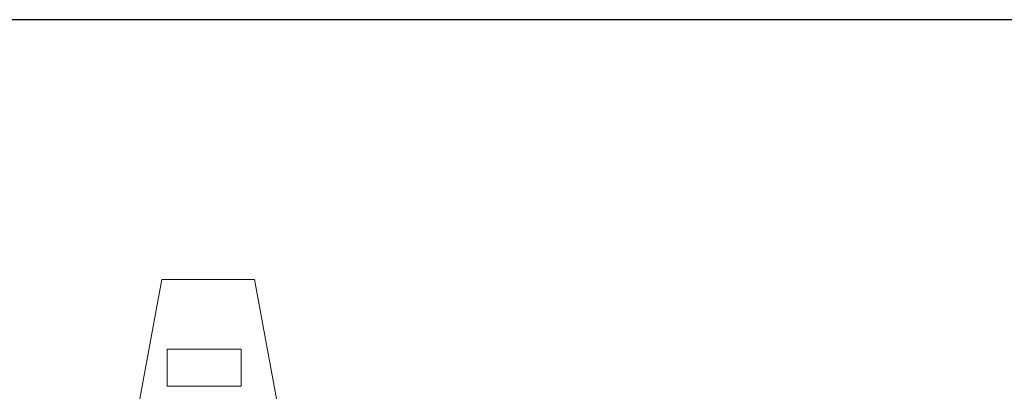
# Model space of a CAD drawing. Extents: x 280060 to 689961, y 120405 to 160329.
# Tile 40 of 85: x 656756 to 658353, y 155613 to 156216. Entities that reach past the tile are written whole.
import ezdxf

# ---------------------------------------------------------------- set-up
doc = ezdxf.new("R2010")
doc.units = 0
doc.header["$MEASUREMENT"] = 0
doc.layers.add('KAM-pro Biała Zarys', color=7, linetype='CONTINUOUS', lineweight=9)
doc.layers.add('KAM-pro Podkład Sanitarny', color=253, linetype='CONTINUOUS', lineweight=25)

msp = doc.modelspace()

# ---------------------------------------------------------------- linework, layer by layer
at = {"layer": 'KAM-pro Biała Zarys', "lineweight": 25}
msp.add_lwpolyline([(655816.5, 156215.6), (662116.5, 156215.6), (662116.5, 153245.6), (655816.5, 153245.6)], close=True, dxfattribs=at)
at = {"layer": 'KAM-pro Podkład Sanitarny', "lineweight": 20, "ltscale": 13}
for p, q in [((656986.9, 155794.2), (656941.1, 155546.2)), ((657136.9, 155794.2), (656986.9, 155794.2)), ((657136.9, 155794.2), (657182.7, 155546.2)), ((656995.5, 155680.8), (657115.5, 155680.8)), ((656995.5, 155620.8), (656995.5, 155680.8)), ((657115.5, 155680.8), (657115.5, 155620.8)), ((657115.5, 155620.8), (656995.5, 155620.8))]:
    msp.add_line(p, q, dxfattribs=at)

doc.saveas('drawing.dxf')
